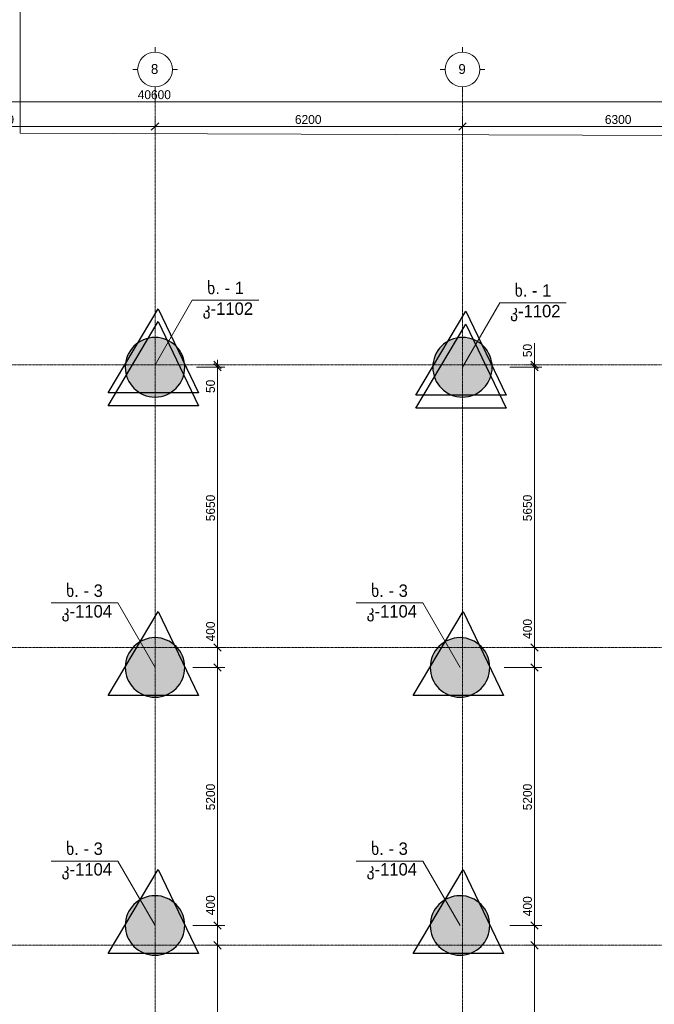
# Model space of a CAD drawing. Header units: millimetres. Extents: x -48420 to 51428, y -12038 to 48020.
# Tile 5 of 7: x 17571 to 30368, y 4511 to 24354. Entities that reach past the tile are written whole.
import ezdxf

# ---------------------------------------------------------------- set-up
doc = ezdxf.new("R2010")
doc.units = ezdxf.units.MM
doc.linetypes.add('StructuralPlan-B03$0$Grid Line', pattern=[22.225, 12.7, -3.175, 3.175, -3.175])
doc.layers.get('Defpoints').update_dxf_attribs({"color": 6})
for name, color, linetype, lineweight in [('S - HATCH', 252, 'Continuous', 5), ('S - TEXT', 7, 'Continuous', 9), ('StructuralPlan-B03$0$A-010-D_DIM', 7, 'Continuous', 5), ('StructuralPlan-B03$0$A-010-D_DIM-100', 7, 'Continuous', 5), ('StructuralPlan-B03$0$S-280-M_COLUMN', 7, 'Continuous', 30), ('StructuralPlan-B03$0$S-280-M_COLUMN main', 7, 'Continuous', 30), ('StructuralPlan-B03$0$Z-030-M_GRID', 7, 'Continuous', 5), ('StructuralPlan-B03$0$Z-033_T_GRIDREF', 7, 'Continuous', 5)]:
    doc.layers.add(name, color=color, linetype=linetype, lineweight=lineweight)
doc.layers.add('StructuralPlan-B03$0$A-010-M_LINE', color=7, linetype='Continuous', lineweight=5, true_color=0x00a600)
doc.styles.add('Cubicon', font='Cubicon.ttf')
doc.styles.add('StructuralPlan-B03$0$Cubicon_1', font='Cubicon.ttf', dxfattribs={"height": 200})
doc.styles.add('StructuralPlan-B03$0$Cubicon_2', font='Cubicon.ttf', dxfattribs={"height": 180})
doc.dimstyles.new('CUB-M-100', dxfattribs={"dimscale": 100, "dimtxt": 1.8, "dimasz": 1.5, "dimexe": 1.5, "dimexo": 2, "dimgap": 1, "dimtad": 0, "dimdec": 0, "dimzin": 3, "dimdsep": 46, "dimtxsty": 'Cubicon', "dimblk": 'OBLIQUE', "dimcen": 1.5, "dimdle": 1, "dimazin": 2, "dimtfac": 0.75, "dimtdec": 0, "dimtmove": 0, "dimatfit": 3, "dimldrblk": 'SMALL', "dimfxl": 1, "dimtolj": 1, "dimtzin": 0, "dimlwd": -1, "dimlwe": -1, "dimarcsym": 0})
doc.dimstyles.new('StructuralPlan-B03$0$CUB_DIM_1_8', dxfattribs={"dimscale": 304.8, "dimtxt": 181.601257, "dimasz": 0.492126, "dimexe": 0.492126, "dimexo": 0.0625, "dimgap": 0, "dimtad": 1, "dimdec": 0, "dimzin": 0, "dimdsep": 46, "dimtxsty": 'StructuralPlan-B03$0$Cubicon_2', "dimblk1": 'StructuralPlan-B03$0$_Oblique', "dimblk2": 'StructuralPlan-B03$0$_Oblique', "dimsah": 1, "dimcen": 0.09, "dimdle": 0.328084, "dimazin": 0, "dimtfac": 1, "dimtdec": 4, "dimtix": 1, "dimtmove": 0, "dimatfit": 3, "dimfxl": 0.656168, "dimfxlon": 1, "dimtvp": 1, "dimtolj": 1, "dimtzin": 0, "dimarcsym": 2})
doc.dimstyles.new('StructuralPlan-B03$0$CUB_DIM_1_8_1', dxfattribs={"dimscale": 304.8, "dimtxt": 181.601257, "dimasz": 0.492126, "dimexe": 0.492126, "dimexo": 0.0625, "dimgap": 0, "dimtad": 1, "dimdec": 0, "dimzin": 0, "dimdsep": 46, "dimtxsty": 'StructuralPlan-B03$0$Cubicon_2', "dimblk1": 'StructuralPlan-B03$0$_Oblique', "dimblk2": 'StructuralPlan-B03$0$_Oblique', "dimsah": 1, "dimcen": 0.09, "dimdle": 0.328084, "dimazin": 0, "dimtfac": 1, "dimtdec": 4, "dimtix": 1, "dimtmove": 1, "dimatfit": 3, "dimfxl": 0.656168, "dimfxlon": 1, "dimtvp": 1, "dimtolj": 1, "dimtzin": 0, "dimarcsym": 2})

# ---------------------------------------------------------------- blocks, each defined once
blk = doc.blocks.new('StructuralPlan-B03$0$Grid - 00_CUB_ღერძის თავი-752507-B03')
at = {"layer": 'StructuralPlan-B03$0$Z-033_T_GRIDREF'}
for p, q in [((0, 3.5), (0, 4.5)), ((-3.5, 0), (-4.5, 0)), ((3.5, 0), (4.5, 0)), ((0, -3.5), (0, -4.5))]:
    blk.add_line(p, q, dxfattribs=at)
blk.add_circle((0, 0), 3.5, dxfattribs=at)
blk = doc.blocks.new('StructuralPlan-B03$0$DIMBLOCK8-B03')
at = {"layer": 'StructuralPlan-B03$0$A-010-D_DIM-100', "transparency": 16777216}
for p, q in [((0, 22700), (0, 22900)), ((40600, 22700), (40600, 22900)), ((-100, 22700), (40700, 22700)), ((0, 22700), (-75, 22625)), ((0, 22700), (75, 22775)), ((0, 22700), (0, 22550)), ((40600, 22700), (40525, 22625)), ((40600, 22700), (40675, 22775)), ((40600, 22700), (40600, 22550))]:
    blk.add_line(p, q, dxfattribs=at)
at = {"layer": 'StructuralPlan-B03$0$A-010-D_DIM-100', "color": 0, "transparency": 16777216, "insert": (19951, 22933), "char_height": 180, "width": 838.16, "attachment_point": 1, "line_spacing_factor": 0.931288, "style": 'StructuralPlan-B03$0$Cubicon_2'}
blk.add_mtext('40600', dxfattribs=at)
blk = doc.blocks.new('StructuralPlan-B03$0$_Oblique')
at = {"color": 0, "linetype": 'ByBlock', "lineweight": -2}
blk.add_line((-0.5, -0.5), (0.5, 0.5), dxfattribs=at)
blk = doc.blocks.new('StructuralPlan-B03$0$DIMBLOCK11-B03')
at = {"layer": 'StructuralPlan-B03$0$A-010-D_DIM-100', "transparency": 16777216}
for p, q in [((14100, 22200), (14100, 22400)), ((14100, 22200), (14175, 22275)), ((20300, 22200), (20300, 22400)), ((20300, 22200), (20375, 22275)), ((14100, 22200), (14025, 22125)), ((14100, 22200), (20300, 22200)), ((14100, 22200), (14100, 22050)), ((20300, 22200), (20225, 22125)), ((20300, 22200), (20300, 22050))]:
    blk.add_line(p, q, dxfattribs=at)
at = {"layer": 'StructuralPlan-B03$0$A-010-D_DIM-100', "color": 0, "transparency": 16777216, "insert": (16921, 22433), "char_height": 180, "width": 670.53, "attachment_point": 1, "line_spacing_factor": 0.931288, "style": 'StructuralPlan-B03$0$Cubicon_2'}
blk.add_mtext('6200', dxfattribs=at)
blk = doc.blocks.new('StructuralPlan-B03$0$DIMBLOCK12-B03')
at = {"layer": 'StructuralPlan-B03$0$A-010-D_DIM-100', "transparency": 16777216}
for p, q in [((20300, 22200), (20300, 22400)), ((20300, 22200), (20375, 22275)), ((26500, 22200), (26500, 22400)), ((26500, 22200), (26575, 22275)), ((20300, 22200), (20225, 22125)), ((20300, 22200), (26500, 22200)), ((20300, 22200), (20300, 22050)), ((26500, 22200), (26425, 22125)), ((26500, 22200), (26500, 22050))]:
    blk.add_line(p, q, dxfattribs=at)
at = {"layer": 'StructuralPlan-B03$0$A-010-D_DIM-100', "color": 0, "transparency": 16777216, "insert": (23121, 22433), "char_height": 180, "width": 670.53, "attachment_point": 1, "line_spacing_factor": 0.931288, "style": 'StructuralPlan-B03$0$Cubicon_2'}
blk.add_mtext('6200', dxfattribs=at)
blk = doc.blocks.new('StructuralPlan-B03$0$DIMBLOCK13-B03')
at = {"layer": 'StructuralPlan-B03$0$A-010-D_DIM-100', "transparency": 16777216}
for p, q in [((26500, 22200), (26500, 22400)), ((26500, 22200), (26575, 22275)), ((32800, 22200), (32800, 22400)), ((32800, 22200), (32875, 22275)), ((26500, 22200), (26425, 22125)), ((26500, 22200), (32800, 22200)), ((26500, 22200), (26500, 22050)), ((32800, 22200), (32725, 22125)), ((32800, 22200), (32800, 22050))]:
    blk.add_line(p, q, dxfattribs=at)
at = {"layer": 'StructuralPlan-B03$0$A-010-D_DIM-100', "color": 0, "transparency": 16777216, "insert": (29371, 22433), "char_height": 180, "width": 670.53, "attachment_point": 1, "line_spacing_factor": 0.931288, "style": 'StructuralPlan-B03$0$Cubicon_2'}
blk.add_mtext('6300', dxfattribs=at)
blk = doc.blocks.new('StructuralPlan-B03$0$DIMBLOCK56-B03')
at = {"layer": 'StructuralPlan-B03$0$A-010-D_DIM-100', "transparency": 16777216}
for p, q in [((21561, 5700), (21486, 5775)), ((21561, 5700), (21361, 5700)), ((21561, 50), (21561, 5700)), ((21561, 5700), (21636, 5625)), ((21561, 5700), (21711, 5700)), ((21561, 50), (21061, 50)), ((21561, 50), (21486, 125)), ((21561, 50), (21636, -25)), ((21561, 50), (21711, 50))]:
    blk.add_line(p, q, dxfattribs=at)
at = {"layer": 'StructuralPlan-B03$0$A-010-D_DIM-100', "color": 0, "transparency": 16777216, "insert": (21328, 2596), "char_height": 180, "width": 670.53, "attachment_point": 1, "rotation": 90, "line_spacing_factor": 0.931288, "style": 'StructuralPlan-B03$0$Cubicon_2'}
blk.add_mtext('5650', dxfattribs=at)
blk = doc.blocks.new('StructuralPlan-B03$0$DIMBLOCK57-B03')
at = {"layer": 'StructuralPlan-B03$0$A-010-D_DIM-100', "transparency": 16777216}
for p, q in [((21561, 6726), (21561, 6207)), ((21561, 6100), (21486, 6175)), ((21561, 6207), (21561, 5900)), ((21561, 6100), (21061, 6100)), ((21561, 5700), (21561, 6100)), ((21561, 6100), (21636, 6025)), ((21561, 6100), (21711, 6100)), ((21561, 5700), (21486, 5775)), ((21561, 5700), (21361, 5700)), ((21561, 5700), (21636, 5625)), ((21561, 5700), (21711, 5700))]:
    blk.add_line(p, q, dxfattribs=at)
at = {"layer": 'StructuralPlan-B03$0$A-010-D_DIM-100', "color": 0, "transparency": 16777216, "insert": (21328, 6307), "char_height": 180, "width": 502.9, "attachment_point": 1, "rotation": 90, "line_spacing_factor": 0.931288, "style": 'StructuralPlan-B03$0$Cubicon_2'}
blk.add_mtext('400', dxfattribs=at)
blk = doc.blocks.new('StructuralPlan-B03$0$DIMBLOCK58-B03')
at = {"layer": 'StructuralPlan-B03$0$A-010-D_DIM-100', "transparency": 16777216}
for p, q in [((21561, 11300), (21486, 11375)), ((21561, 11300), (21061, 11300)), ((21561, 6100), (21561, 11300)), ((21561, 11300), (21636, 11225)), ((21561, 11300), (21711, 11300)), ((21561, 6100), (21486, 6175)), ((21561, 6100), (21061, 6100)), ((21561, 6100), (21636, 6025)), ((21561, 6100), (21711, 6100))]:
    blk.add_line(p, q, dxfattribs=at)
at = {"layer": 'StructuralPlan-B03$0$A-010-D_DIM-100', "color": 0, "transparency": 16777216, "insert": (21328, 8421), "char_height": 180, "width": 670.53, "attachment_point": 1, "rotation": 90, "line_spacing_factor": 0.931288, "style": 'StructuralPlan-B03$0$Cubicon_2'}
blk.add_mtext('5200', dxfattribs=at)
blk = doc.blocks.new('StructuralPlan-B03$0$DIMBLOCK59-B03')
at = {"layer": 'StructuralPlan-B03$0$A-010-D_DIM-100', "transparency": 16777216}
for p, q in [((21561, 12243), (21561, 11724)), ((21561, 11700), (21486, 11775)), ((21561, 11724), (21561, 11500)), ((21561, 11700), (21361, 11700)), ((21561, 11300), (21561, 11700)), ((21561, 11700), (21636, 11625)), ((21561, 11700), (21711, 11700)), ((21561, 11300), (21486, 11375)), ((21561, 11300), (21061, 11300)), ((21561, 11300), (21636, 11225)), ((21561, 11300), (21711, 11300))]:
    blk.add_line(p, q, dxfattribs=at)
at = {"layer": 'StructuralPlan-B03$0$A-010-D_DIM-100', "color": 0, "transparency": 16777216, "insert": (21328, 11824), "char_height": 180, "width": 502.9, "attachment_point": 1, "rotation": 90, "line_spacing_factor": 0.931288, "style": 'StructuralPlan-B03$0$Cubicon_2'}
blk.add_mtext('400', dxfattribs=at)
blk = doc.blocks.new('StructuralPlan-B03$0$DIMBLOCK60-B03')
at = {"layer": 'StructuralPlan-B03$0$A-010-D_DIM-100', "transparency": 16777216}
for p, q in [((21561, 17350), (21137, 17350)), ((21561, 17350), (21486, 17425)), ((21561, 11700), (21561, 17350)), ((21561, 17350), (21636, 17275)), ((21561, 17350), (21711, 17350)), ((21561, 11700), (21486, 11775)), ((21561, 11700), (21361, 11700)), ((21561, 11700), (21636, 11625)), ((21561, 11700), (21711, 11700))]:
    blk.add_line(p, q, dxfattribs=at)
at = {"layer": 'StructuralPlan-B03$0$A-010-D_DIM-100', "color": 0, "transparency": 16777216, "insert": (21328, 14246), "char_height": 180, "width": 670.53, "attachment_point": 1, "rotation": 90, "line_spacing_factor": 0.931288, "style": 'StructuralPlan-B03$0$Cubicon_2'}
blk.add_mtext('5650', dxfattribs=at)
blk = doc.blocks.new('StructuralPlan-B03$0$DIMBLOCK61-B03')
at = {"layer": 'StructuralPlan-B03$0$A-010-D_DIM-100', "transparency": 16777216}
for p, q in [((21561, 17400), (21486, 17475)), ((21561, 17350), (21561, 17500)), ((21561, 17350), (21137, 17350)), ((21561, 17400), (21361, 17400)), ((21561, 17350), (21486, 17425)), ((21561, 17400), (21636, 17325)), ((21561, 17400), (21711, 17400)), ((21561, 17210), (21561, 17375)), ((21561, 17350), (21636, 17275)), ((21561, 17350), (21711, 17350)), ((21561, 16831), (21561, 17210))]:
    blk.add_line(p, q, dxfattribs=at)
at = {"layer": 'StructuralPlan-B03$0$A-010-D_DIM-100', "color": 0, "transparency": 16777216, "insert": (21328, 16831), "char_height": 180, "width": 335.26, "attachment_point": 1, "rotation": 90, "line_spacing_factor": 0.931288, "style": 'StructuralPlan-B03$0$Cubicon_2'}
blk.add_mtext('50', dxfattribs=at)
blk = doc.blocks.new('StructuralPlan-B03$0$DIMBLOCK63-B03')
at = {"layer": 'StructuralPlan-B03$0$A-010-D_DIM-100', "transparency": 16777216}
for p, q in [((27952, 5700), (27877, 5775)), ((27952, 5700), (27752, 5700)), ((27952, 50), (27952, 5700)), ((27952, 5700), (28027, 5625)), ((27952, 5700), (28102, 5700)), ((27952, 50), (27341, 50)), ((27952, 50), (27877, 125)), ((27952, 50), (28027, -25)), ((27952, 50), (28102, 50))]:
    blk.add_line(p, q, dxfattribs=at)
at = {"layer": 'StructuralPlan-B03$0$A-010-D_DIM-100', "color": 0, "transparency": 16777216, "insert": (27719, 2596), "char_height": 180, "width": 670.53, "attachment_point": 1, "rotation": 90, "line_spacing_factor": 0.931288, "style": 'StructuralPlan-B03$0$Cubicon_2'}
blk.add_mtext('5650', dxfattribs=at)
blk = doc.blocks.new('StructuralPlan-B03$0$DIMBLOCK64-B03')
at = {"layer": 'StructuralPlan-B03$0$A-010-D_DIM-100', "transparency": 16777216}
for p, q in [((27952, 6706), (27952, 6187)), ((27952, 6100), (27877, 6175)), ((27952, 6187), (27952, 5900)), ((27952, 6100), (27453, 6100)), ((27952, 5700), (27952, 6100)), ((27952, 6100), (28027, 6025)), ((27952, 6100), (28102, 6100)), ((27952, 5700), (27877, 5775)), ((27952, 5700), (27752, 5700)), ((27952, 5700), (28027, 5625)), ((27952, 5700), (28102, 5700))]:
    blk.add_line(p, q, dxfattribs=at)
at = {"layer": 'StructuralPlan-B03$0$A-010-D_DIM-100', "color": 0, "transparency": 16777216, "insert": (27719, 6287), "char_height": 180, "width": 502.9, "attachment_point": 1, "rotation": 90, "line_spacing_factor": 0.931288, "style": 'StructuralPlan-B03$0$Cubicon_2'}
blk.add_mtext('400', dxfattribs=at)
blk = doc.blocks.new('StructuralPlan-B03$0$DIMBLOCK65-B03')
at = {"layer": 'StructuralPlan-B03$0$A-010-D_DIM-100', "transparency": 16777216}
for p, q in [((27952, 11300), (27877, 11375)), ((27952, 11300), (27341, 11300)), ((27952, 6100), (27952, 11300)), ((27952, 11300), (28027, 11225)), ((27952, 11300), (28102, 11300)), ((27952, 6100), (27877, 6175)), ((27952, 6100), (27453, 6100)), ((27952, 6100), (28027, 6025)), ((27952, 6100), (28102, 6100))]:
    blk.add_line(p, q, dxfattribs=at)
at = {"layer": 'StructuralPlan-B03$0$A-010-D_DIM-100', "color": 0, "transparency": 16777216, "insert": (27719, 8421), "char_height": 180, "width": 670.53, "attachment_point": 1, "rotation": 90, "line_spacing_factor": 0.931288, "style": 'StructuralPlan-B03$0$Cubicon_2'}
blk.add_mtext('5200', dxfattribs=at)
blk = doc.blocks.new('StructuralPlan-B03$0$DIMBLOCK66-B03')
at = {"layer": 'StructuralPlan-B03$0$A-010-D_DIM-100', "transparency": 16777216}
for p, q in [((27952, 12295), (27952, 11776)), ((27952, 11700), (27877, 11775)), ((27952, 11776), (27952, 11500)), ((27952, 11700), (27752, 11700)), ((27952, 11300), (27952, 11700)), ((27952, 11700), (28027, 11625)), ((27952, 11700), (28102, 11700)), ((27952, 11300), (27877, 11375)), ((27952, 11300), (27341, 11300)), ((27952, 11300), (28027, 11225)), ((27952, 11300), (28102, 11300))]:
    blk.add_line(p, q, dxfattribs=at)
at = {"layer": 'StructuralPlan-B03$0$A-010-D_DIM-100', "color": 0, "transparency": 16777216, "insert": (27719, 11876), "char_height": 180, "width": 502.9, "attachment_point": 1, "rotation": 90, "line_spacing_factor": 0.931288, "style": 'StructuralPlan-B03$0$Cubicon_2'}
blk.add_mtext('400', dxfattribs=at)
blk = doc.blocks.new('StructuralPlan-B03$0$DIMBLOCK67-B03')
at = {"layer": 'StructuralPlan-B03$0$A-010-D_DIM-100', "transparency": 16777216}
for p, q in [((27952, 17350), (27453, 17350)), ((27952, 17350), (27877, 17425)), ((27952, 11700), (27952, 17350)), ((27952, 17350), (28027, 17275)), ((27952, 17350), (28102, 17350)), ((27952, 11700), (27877, 11775)), ((27952, 11700), (27752, 11700)), ((27952, 11700), (28027, 11625)), ((27952, 11700), (28102, 11700))]:
    blk.add_line(p, q, dxfattribs=at)
at = {"layer": 'StructuralPlan-B03$0$A-010-D_DIM-100', "color": 0, "transparency": 16777216, "insert": (27719, 14246), "char_height": 180, "width": 670.53, "attachment_point": 1, "rotation": 90, "line_spacing_factor": 0.931288, "style": 'StructuralPlan-B03$0$Cubicon_2'}
blk.add_mtext('5650', dxfattribs=at)
blk = doc.blocks.new('StructuralPlan-B03$0$DIMBLOCK68-B03')
at = {"layer": 'StructuralPlan-B03$0$A-010-D_DIM-100', "transparency": 16777216}
for p, q in [((27952, 17832), (27952, 17453)), ((27952, 17400), (27877, 17475)), ((27952, 17350), (27952, 17500)), ((27952, 17350), (27453, 17350)), ((27952, 17400), (27752, 17400)), ((27952, 17350), (27877, 17425)), ((27952, 17453), (27952, 17375)), ((27952, 17400), (28027, 17325)), ((27952, 17400), (28102, 17400)), ((27952, 17350), (28027, 17275)), ((27952, 17350), (28102, 17350))]:
    blk.add_line(p, q, dxfattribs=at)
at = {"layer": 'StructuralPlan-B03$0$A-010-D_DIM-100', "color": 0, "transparency": 16777216, "insert": (27719, 17553), "char_height": 180, "width": 335.26, "attachment_point": 1, "rotation": 90, "line_spacing_factor": 0.931288, "style": 'StructuralPlan-B03$0$Cubicon_2'}
blk.add_mtext('50', dxfattribs=at)
blk = doc.blocks.new('A$C2338ac67')
at = {"layer": 'Defpoints', "color": 3}
for points in [[(65, 1130), (878, -565), (-943, -565)], [(65, 870), (878, -825), (-943, -825)]]:
    blk.add_lwpolyline(points, close=True, dxfattribs=at)
blk = doc.blocks.new('A$C0fd95d4f')
at = {"layer": 'Defpoints', "color": 5}
blk.add_lwpolyline([(65, 1130), (878, -565), (-943, -565)], close=True, dxfattribs=at)
blk = doc.blocks.new('_Oblique')
at = {"color": 0, "linetype": 'ByBlock', "lineweight": -2}
blk.add_line((-0.5, -0.5), (0.5, 0.5), dxfattribs=at)
blk = doc.blocks.new('StructuralPlan-B03')
at = {"layer": 'StructuralPlan-B03$0$S-280-M_COLUMN main', "true_color": 0xa4a4a4}
for points in [[(20300, 16750), (20385.4, 16756.1), (20469, 16774.3), (20549.2, 16804.2), (20624.4, 16845.2), (20692.9, 16896.6), (20753.4, 16957.1), (20804.8, 17025.6), (20845.8, 17100.8), (20875.7, 17181), (20893.9, 17264.6), (20900, 17350), (20893.9, 17435.4), (20875.7, 17519), (20845.8, 17599.2), (20804.8, 17674.4), (20753.4, 17742.9), (20692.9, 17803.4), (20624.4, 17854.8), (20549.2, 17895.8), (20469, 17925.7), (20385.4, 17943.9), (20300, 17950), (20214.6, 17943.9), (20131, 17925.7), (20050.8, 17895.8), (19975.6, 17854.8), (19907.1, 17803.4), (19846.6, 17742.9), (19795.2, 17674.4), (19754.2, 17599.2), (19724.3, 17519), (19706.1, 17435.4), (19700, 17350), (19706.1, 17264.6), (19724.3, 17181), (19754.2, 17100.8), (19795.2, 17025.6), (19846.6, 16957.1), (19907.1, 16896.6), (19975.6, 16845.2), (20050.8, 16804.2), (20131, 16774.3), (20214.6, 16756.1)], [(26500, 16750), (26585.4, 16756.1), (26669, 16774.3), (26749.2, 16804.2), (26824.4, 16845.2), (26892.9, 16896.6), (26953.4, 16957.1), (27004.8, 17025.6), (27045.8, 17100.8), (27075.7, 17181), (27093.9, 17264.6), (27100, 17350), (27093.9, 17435.4), (27075.7, 17519), (27045.8, 17599.2), (27004.8, 17674.4), (26953.4, 17742.9), (26892.9, 17803.4), (26824.4, 17854.8), (26749.2, 17895.8), (26669, 17925.7), (26585.4, 17943.9), (26500, 17950), (26414.6, 17943.9), (26331, 17925.7), (26250.8, 17895.8), (26175.6, 17854.8), (26107.1, 17803.4), (26046.6, 17742.9), (25995.2, 17674.4), (25954.2, 17599.2), (25924.3, 17519), (25906.1, 17435.4), (25900, 17350), (25906.1, 17264.6), (25924.3, 17181), (25954.2, 17100.8), (25995.2, 17025.6), (26046.6, 16957.1), (26107.1, 16896.6), (26175.6, 16845.2), (26250.8, 16804.2), (26331, 16774.3), (26414.6, 16756.1)], [(20300, 10700), (20385.4, 10706.1), (20469, 10724.3), (20549.2, 10754.2), (20624.4, 10795.2), (20692.9, 10846.6), (20753.4, 10907.1), (20804.8, 10975.6), (20845.8, 11050.8), (20875.7, 11131), (20893.9, 11214.6), (20900, 11300), (20893.9, 11385.4), (20875.7, 11469), (20845.8, 11549.2), (20804.8, 11624.4), (20753.4, 11692.9), (20692.9, 11753.4), (20624.4, 11804.8), (20549.2, 11845.8), (20469, 11875.7), (20385.4, 11893.9), (20300, 11900), (20214.6, 11893.9), (20131, 11875.7), (20050.8, 11845.8), (19975.6, 11804.8), (19907.1, 11753.4), (19846.6, 11692.9), (19795.2, 11624.4), (19754.2, 11549.2), (19724.3, 11469), (19706.1, 11385.4), (19700, 11300), (19706.1, 11214.6), (19724.3, 11131), (19754.2, 11050.8), (19795.2, 10975.6), (19846.6, 10907.1), (19907.1, 10846.6), (19975.6, 10795.2), (20050.8, 10754.2), (20131, 10724.3), (20214.6, 10706.1)], [(26450, 10700), (26535.4, 10706.1), (26619, 10724.3), (26699.2, 10754.2), (26774.4, 10795.2), (26842.9, 10846.6), (26903.4, 10907.1), (26954.8, 10975.6), (26995.8, 11050.8), (27025.7, 11131), (27043.9, 11214.6), (27050, 11300), (27043.9, 11385.4), (27025.7, 11469), (26995.8, 11549.2), (26954.8, 11624.4), (26903.4, 11692.9), (26842.9, 11753.4), (26774.4, 11804.8), (26699.2, 11845.8), (26619, 11875.7), (26535.4, 11893.9), (26450, 11900), (26364.6, 11893.9), (26281, 11875.7), (26200.8, 11845.8), (26125.6, 11804.8), (26057.1, 11753.4), (25996.6, 11692.9), (25945.2, 11624.4), (25904.2, 11549.2), (25874.3, 11469), (25856.1, 11385.4), (25850, 11300), (25856.1, 11214.6), (25874.3, 11131), (25904.2, 11050.8), (25945.2, 10975.6), (25996.6, 10907.1), (26057.1, 10846.6), (26125.6, 10795.2), (26200.8, 10754.2), (26281, 10724.3), (26364.6, 10706.1)], [(20300, 5500), (20385.4, 5506.1), (20469, 5524.3), (20549.2, 5554.2), (20624.4, 5595.2), (20692.9, 5646.6), (20753.4, 5707.1), (20804.8, 5775.6), (20845.8, 5850.8), (20875.7, 5931), (20893.9, 6014.6), (20900, 6100), (20893.9, 6185.4), (20875.7, 6269), (20845.8, 6349.2), (20804.8, 6424.4), (20753.4, 6492.9), (20692.9, 6553.4), (20624.4, 6604.8), (20549.2, 6645.8), (20469, 6675.7), (20385.4, 6693.9), (20300, 6700), (20214.6, 6693.9), (20131, 6675.7), (20050.8, 6645.8), (19975.6, 6604.8), (19907.1, 6553.4), (19846.6, 6492.9), (19795.2, 6424.4), (19754.2, 6349.2), (19724.3, 6269), (19706.1, 6185.4), (19700, 6100), (19706.1, 6014.6), (19724.3, 5931), (19754.2, 5850.8), (19795.2, 5775.6), (19846.6, 5707.1), (19907.1, 5646.6), (19975.6, 5595.2), (20050.8, 5554.2), (20131, 5524.3), (20214.6, 5506.1)], [(26450, 5500), (26535.4, 5506.1), (26619, 5524.3), (26699.2, 5554.2), (26774.4, 5595.2), (26842.9, 5646.6), (26903.4, 5707.1), (26954.8, 5775.6), (26995.8, 5850.8), (27025.7, 5931), (27043.9, 6014.6), (27050, 6100), (27043.9, 6185.4), (27025.7, 6269), (26995.8, 6349.2), (26954.8, 6424.4), (26903.4, 6492.9), (26842.9, 6553.4), (26774.4, 6604.8), (26699.2, 6645.8), (26619, 6675.7), (26535.4, 6693.9), (26450, 6700), (26364.6, 6693.9), (26281, 6675.7), (26200.8, 6645.8), (26125.6, 6604.8), (26057.1, 6553.4), (25996.6, 6492.9), (25945.2, 6424.4), (25904.2, 6349.2), (25874.3, 6269), (25856.1, 6185.4), (25850, 6100), (25856.1, 6014.6), (25874.3, 5931), (25904.2, 5850.8), (25945.2, 5775.6), (25996.6, 5707.1), (26057.1, 5646.6), (26125.6, 5595.2), (26200.8, 5554.2), (26281, 5524.3), (26364.6, 5506.1)]]:
    blk.add_hatch(color=253, dxfattribs=at).paths.add_polyline_path(points)
at = {"layer": 'StructuralPlan-B03$0$A-010-M_LINE', "color": 1, "lineweight": 15, "true_color": 0xff0000}
for p, q in [((17581.6, 47207.2), (17581.6, 22067.5)), ((17581.6, 22067.5), (41590.6, 21980.2))]:
    blk.add_line(p, q, dxfattribs=at)
at = {"layer": 'StructuralPlan-B03$0$S-280-M_COLUMN'}
for centre, start, end in [((20300, 17350), 90, 270), ((20300, 17350), 270, 90), ((26500, 17350), 90, 270), ((26500, 17350), 270, 90), ((20300, 11300), 90, 270), ((20300, 11300), 270, 90), ((26450, 11300), 90, 270), ((26450, 11300), 270, 90), ((20300, 6100), 90, 270), ((20300, 6100), 270, 90), ((26450, 6100), 90, 270), ((26450, 6100), 270, 90)]:
    blk.add_arc(centre, 600, start, end, dxfattribs=at)
at = {"layer": 'StructuralPlan-B03$0$Z-030-M_GRID', "linetype": 'StructuralPlan-B03$0$Grid Line'}
for p, q in [((20300, 22900), (20300, -5500)), ((26500, 22900), (26500, -5500)), ((45600, 17400), (-5000, 17400)), ((45600, 11700), (-5000, 11700)), ((45600, 5700), (-5000, 5700))]:
    blk.add_line(p, q, dxfattribs=at)
at = {"layer": 'StructuralPlan-B03$0$Z-033_T_GRIDREF', "xscale": 99.99999999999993, "yscale": 99.99999999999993, "zscale": 99.99999999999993, "rotation": 180}
for p in [(20300, 23350), (26500, 23350)]:
    blk.add_blockref('StructuralPlan-B03$0$Grid - 00_CUB_ღერძის თავი-752507-B03', p, dxfattribs=at)
at = {"layer": 'StructuralPlan-B03$0$Z-033_T_GRIDREF', "char_height": 200, "width": 192.405, "attachment_point": 1, "style": 'StructuralPlan-B03$0$Cubicon_1'}
for s, insert in [('\\fCubicon|b0|i0|c204|p2|;8', (20217.6, 23459.8)), ('\\fCubicon|b0|i0|c204|p2|;9', (26417.6, 23459.8))]:
    blk.add_mtext(s, dxfattribs=dict(at, insert=insert))
at = {"layer": 'StructuralPlan-B03$0$A-010-D_DIM'}
for base, p1, p2, override, picture, middle in [((40600, 22700), (0, 22900), (40600, 22900), {"dimpost": '<>', "dimfxl": 40599.999976}, 'StructuralPlan-B03$0$DIMBLOCK8-B03', (20300, 22791.8)), ((20300, 22200), (14100, 22400), (20300, 22400), {"dimpost": '<>', "dimfxl": 6200}, 'StructuralPlan-B03$0$DIMBLOCK11-B03', (17200, 22291.8)), ((26500, 22200), (20300, 22400), (26500, 22400), {"dimpost": '<>', "dimfxl": 6200}, 'StructuralPlan-B03$0$DIMBLOCK12-B03', (23400, 22291.8)), ((32800, 22200), (26500, 22400), (32800, 22400), {"dimpost": '<>', "dimfxl": 6299.999976}, 'StructuralPlan-B03$0$DIMBLOCK13-B03', (29650, 22291.9))]:
    dim = blk.add_linear_dim(base=base, p1=p1, p2=p2, dimstyle='StructuralPlan-B03$0$CUB_DIM_1_8', override=override, dxfattribs=at)
    dim.commit()
    dim.dimension.update_dxf_attribs({"geometry": picture, "text_midpoint": middle})
for base, p1, p2, override, picture, middle in [((27952.1, 17400), (27452.6, 17350), (27752.1, 17400), {"dimpost": '<>', "dimfxl": 303.6327}, 'StructuralPlan-B03$0$DIMBLOCK68-B03', (27839, 17720.2)), ((21560.9, 17400), (21136.7, 17350), (21360.9, 17400), {"dimpost": '<>', "dimfxl": 229.718749}, 'StructuralPlan-B03$0$DIMBLOCK61-B03', (21447.9, 16998.7)), ((21560.9, 11700), (21061.5, 11300), (21360.9, 11700), {"dimpost": '<>', "dimfxl": 499.692722}, 'StructuralPlan-B03$0$DIMBLOCK59-B03', (21447.9, 12075.1)), ((27952.1, 11700), (27340.8, 11300), (27752.1, 11700), {"dimpost": '<>', "dimfxl": 573.752895}, 'StructuralPlan-B03$0$DIMBLOCK66-B03', (27839, 12127.4)), ((21560.9, 6100), (21360.9, 5700), (21061.5, 6100), {"dimpost": '<>', "dimfxl": 499.692722}, 'StructuralPlan-B03$0$DIMBLOCK57-B03', (21447.9, 6558.3)), ((27952.1, 6100), (27752.1, 5700), (27452.6, 6100), {"dimpost": '<>', "dimfxl": 499.692722}, 'StructuralPlan-B03$0$DIMBLOCK64-B03', (27839, 6538.6))]:
    dim = blk.add_linear_dim(base=base, p1=p1, p2=p2, angle=90, dimstyle='StructuralPlan-B03$0$CUB_DIM_1_8_1', override=override, dxfattribs=at)
    dim.commit()
    dim.dimension.update_dxf_attribs({"geometry": picture, "text_midpoint": middle, "dimtype": 128, "text_rotation": 90})
for base, p1, p2, override, picture, middle in [((21560.9, 17350), (21360.9, 11700), (21136.7, 17350), {"dimpost": '<>', "dimfxl": 5654.446902}, 'StructuralPlan-B03$0$DIMBLOCK60-B03', (21469.1, 14525)), ((27952.1, 17350), (27752.1, 11700), (27452.6, 17350), {"dimpost": '<>', "dimfxl": 5657.931767}, 'StructuralPlan-B03$0$DIMBLOCK67-B03', (27860.3, 14525)), ((21560.9, 11300), (21061.5, 6100), (21061.5, 11300), {"dimpost": '<>', "dimfxl": 5200}, 'StructuralPlan-B03$0$DIMBLOCK58-B03', (21469.1, 8700)), ((27952.1, 11300), (27452.6, 6100), (27340.8, 11300), {"dimpost": '<>', "dimfxl": 5201.202623}, 'StructuralPlan-B03$0$DIMBLOCK65-B03', (27860.3, 8700)), ((21560.9, 5700), (21061.5, 50), (21360.9, 5700), {"dimpost": '<>', "dimfxl": 5657.931929}, 'StructuralPlan-B03$0$DIMBLOCK56-B03', (21469.1, 2875)), ((27952.1, 5700), (27340.8, 50), (27752.1, 5700), {"dimpost": '<>', "dimfxl": 5664.953069}, 'StructuralPlan-B03$0$DIMBLOCK63-B03', (27860.3, 2875))]:
    dim = blk.add_linear_dim(base=base, p1=p1, p2=p2, angle=90, dimstyle='StructuralPlan-B03$0$CUB_DIM_1_8', override=override, dxfattribs=at)
    dim.commit()
    dim.dimension.update_dxf_attribs({"geometry": picture, "text_midpoint": middle})

msp = doc.modelspace()

# ---------------------------------------------------------------- block references
at = {"layer": 'Defpoints', "lineweight": 30}
for p in [(20300, 17400), (26500, 17350)]:
    msp.add_blockref('A$C2338ac67', p, dxfattribs=at)
at = {"layer": 'Defpoints'}
for p in [(20300, 11300), (26450, 11300), (20300, 6100), (26450, 6100)]:
    msp.add_blockref('A$C0fd95d4f', p, dxfattribs=at)
at = {"layer": 'S - HATCH', "color": 1}
msp.add_blockref('StructuralPlan-B03', (0, 0), dxfattribs=at)

# ---------------------------------------------------------------- texts
at = {"layer": 'S - TEXT', "transparency": 33554684, "char_height": 250, "attachment_point": 5, "style": 'Cubicon'}
for s, insert in [('ხ. - 1\\P კ-1102', (21722, 18699)), ('ხ. - 1\\P კ-1102', (27922, 18649)), ('ხ. - 3\\P კ-1104', (18878, 12599)), ('ხ. - 3\\P კ-1104', (25028, 12599)), ('ხ. - 3\\P კ-1104', (18878, 7399)), ('ხ. - 3\\P კ-1104', (25028, 7399))]:
    msp.add_mtext(s, dxfattribs=dict(at, insert=insert))

# ---------------------------------------------------------------- leaders
at = {"layer": 'S - TEXT', "transparency": 33554684}
for points in [[(20300, 17400), (21050, 18699), (22393, 18699)], [(26500, 17350), (27250, 18649), (28593, 18649)], [(20300, 11300), (19550, 12599), (18207, 12599)], [(26450, 11300), (25700, 12599), (24357, 12599)], [(20300, 6100), (19550, 7399), (18207, 7399)], [(26450, 6100), (25700, 7399), (24357, 7399)]]:
    msp.add_leader(points, dimstyle='CUB-M-100', override={"dimasz": 1, "dimldrblk": 'None'}, dxfattribs=at)

doc.saveas('drawing.dxf')
